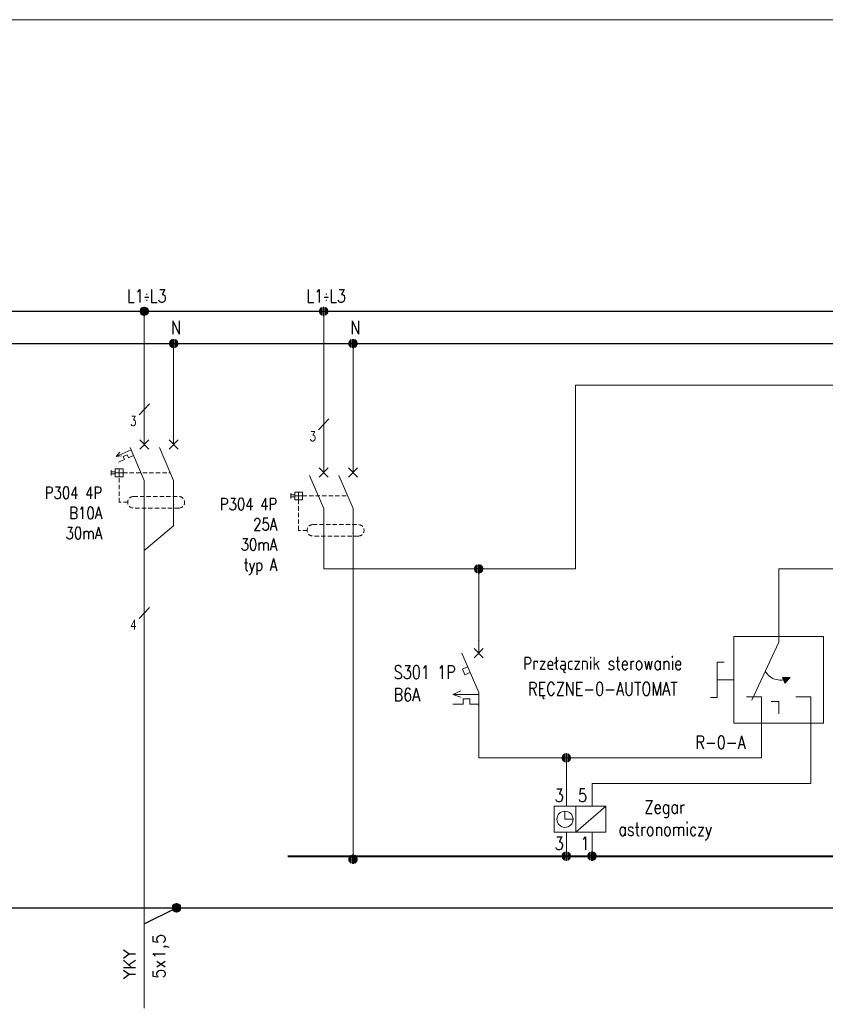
# Model space of a CAD drawing. Header units: millimetres. Extents: x 2505 to 3495, y 1397 to 1684.
# Tile 35 of 59: x 2965 to 3034, y 1599 to 1684. Entities that reach past the tile are written whole.
import ezdxf
from ezdxf.enums import TextEntityAlignment as Align

# ---------------------------------------------------------------- set-up
doc = ezdxf.new("R2010")
doc.units = ezdxf.units.MM
doc.linetypes.add('DASHED2', pattern=[0.375, 0.25, -0.125])
for name, color, linetype, lineweight in [('#elektryczne', 7, 'Continuous', 20), ('EB_PRZEWODY', 3, 'Continuous', 20), ('PRZEWODY', 3, 'Continuous', 20), ('SYMBOL', 3, 'Continuous', 20), ('SZYNY', 1, 'Continuous', 40)]:
    doc.layers.add(name, color=color, linetype=linetype, lineweight=lineweight)
doc.layers.add('OPIS', color=7, linetype='Continuous')
doc.styles.add('SIMPLEX', font='simplex.shx', dxfattribs={"width": 0.8})

# ---------------------------------------------------------------- blocks, each defined once
blk = doc.blocks.new('P-PUNKT')
for p, q in [((-0.64, 0.17), (-0.66, 0.02)), ((-0.64, 0.17), (-0.66, 0.02)), ((-0.64, 0), (-0.66, -0.03)), ((-0.6, 0.28), (-0.64, 0.17)), ((-0.6, 0.28), (-0.64, 0.17)), ((-0.6, 0.14), (-0.64, 0.09)), ((-0.6, 0), (-0.64, 0)), ((-0.51, 0.43), (-0.6, 0.28)), ((-0.51, 0.43), (-0.6, 0.28)), ((-0.51, 0.29), (-0.6, 0.19)), ((-0.51, 0.15), (-0.6, 0.1)), ((-0.51, 0.01), (-0.6, 0)), ((-0.4, 0.52), (-0.51, 0.43)), ((-0.4, 0.52), (-0.51, 0.43)), ((-0.4, 0.41), (-0.51, 0.33)), ((-0.4, 0.29), (-0.51, 0.24)), ((-0.4, 0.17), (-0.51, 0.15)), ((-0.4, 0.06), (-0.51, 0.05)), ((-0.27, 0.61), (-0.4, 0.52)), ((-0.27, 0.61), (-0.4, 0.52)), ((-0.27, 0.5), (-0.4, 0.43)), ((-0.27, 0.38), (-0.4, 0.33)), ((-0.27, 0.27), (-0.4, 0.24)), ((-0.27, 0.16), (-0.4, 0.14)), ((-0.27, 0.05), (-0.4, 0.05)), ((-0.27, 0.61), (-0.27, -0.61)), ((-0.27, 0.61), (-0.27, -0.61)), ((-0.1, 0.66), (0.1, 0.66)), ((-0.1, 0.66), (0.1, 0.66)), ((-0.1, -0.66), (-0.1, 0.66)), ((-0.1, 0.66), (-0.1, -0.66)), ((-0.1, 0.56), (0.1, 0.56)), ((-0.1, 0.46), (0.1, 0.46)), ((-0.1, 0.36), (0.1, 0.36)), ((-0.1, 0.26), (0.1, 0.26)), ((-0.1, 0.15), (0.1, 0.15)), ((-0.1, 0.05), (0.1, 0.05)), ((0.1, -0.66), (0.1, 0.66)), ((0.1, 0.66), (0.1, -0.66)), ((0.27, 0.61), (0.27, -0.61)), ((0.27, 0.61), (0.27, -0.61)), ((0.27, 0.61), (0.4, 0.52)), ((0.27, 0.61), (0.4, 0.52)), ((0.27, 0.5), (0.4, 0.43)), ((0.27, 0.38), (0.4, 0.33)), ((0.27, 0.27), (0.4, 0.24)), ((0.27, 0.16), (0.4, 0.14)), ((0.27, 0.05), (0.4, 0.05)), ((0.4, 0.52), (0.51, 0.43)), ((0.4, 0.52), (0.51, 0.43)), ((0.4, 0.41), (0.51, 0.33)), ((0.4, 0.29), (0.51, 0.24)), ((0.4, 0.17), (0.51, 0.15)), ((0.4, 0.06), (0.51, 0.05)), ((0.51, 0.43), (0.6, 0.28)), ((0.51, 0.43), (0.6, 0.28)), ((0.51, 0.29), (0.6, 0.19)), ((0.51, 0.15), (0.6, 0.1)), ((0.51, 0.01), (0.6, 0)), ((0.6, 0.28), (0.64, 0.17)), ((0.6, 0.28), (0.64, 0.17)), ((0.6, 0.14), (0.64, 0.09)), ((0.6, 0), (0.64, 0)), ((0.64, 0.17), (0.66, 0.02)), ((0.64, 0.17), (0.66, 0.02)), ((0.64, 0), (0.66, -0.03)), ((-0.65, -0.08), (-0.64, -0.17)), ((-0.64, -0.17), (-0.65, -0.08)), ((-0.6, -0.14), (-0.64, -0.08)), ((-0.64, -0.17), (-0.6, -0.28)), ((-0.6, -0.28), (-0.64, -0.17)), ((-0.51, -0.13), (-0.6, -0.09)), ((-0.51, -0.27), (-0.6, -0.18)), ((-0.6, -0.28), (-0.51, -0.41)), ((-0.51, -0.41), (-0.6, -0.28)), ((-0.4, -0.06), (-0.51, -0.04)), ((-0.4, -0.17), (-0.51, -0.13)), ((-0.4, -0.29), (-0.51, -0.23)), ((-0.4, -0.41), (-0.51, -0.32)), ((-0.51, -0.41), (-0.4, -0.52)), ((-0.4, -0.52), (-0.51, -0.41)), ((-0.27, -0.06), (-0.4, -0.05)), ((-0.27, -0.17), (-0.4, -0.14)), ((-0.27, -0.28), (-0.4, -0.24)), ((-0.27, -0.39), (-0.4, -0.33)), ((-0.27, -0.5), (-0.4, -0.43)), ((-0.4, -0.52), (-0.27, -0.61)), ((-0.27, -0.61), (-0.4, -0.52)), ((-0.1, -0.05), (0.1, -0.05)), ((-0.1, -0.15), (0.1, -0.15)), ((-0.1, -0.26), (0.1, -0.26)), ((-0.1, -0.36), (0.1, -0.36)), ((-0.1, -0.46), (0.1, -0.46)), ((-0.1, -0.56), (0.1, -0.56)), ((0.1, -0.66), (-0.1, -0.66)), ((-0.1, -0.66), (0.1, -0.66)), ((0.27, -0.06), (0.4, -0.05)), ((0.27, -0.17), (0.4, -0.14)), ((0.27, -0.28), (0.4, -0.24)), ((0.27, -0.39), (0.4, -0.33)), ((0.27, -0.5), (0.4, -0.43)), ((0.4, -0.52), (0.27, -0.61)), ((0.27, -0.61), (0.4, -0.52)), ((0.4, -0.06), (0.51, -0.04)), ((0.4, -0.17), (0.51, -0.13)), ((0.4, -0.29), (0.51, -0.23)), ((0.4, -0.41), (0.51, -0.32)), ((0.51, -0.41), (0.4, -0.52)), ((0.4, -0.52), (0.51, -0.41)), ((0.51, -0.13), (0.6, -0.09)), ((0.51, -0.27), (0.6, -0.18)), ((0.6, -0.28), (0.51, -0.41)), ((0.51, -0.41), (0.6, -0.28)), ((0.6, -0.14), (0.64, -0.08)), ((0.64, -0.17), (0.6, -0.28)), ((0.6, -0.28), (0.64, -0.17)), ((0.65, -0.08), (0.64, -0.17)), ((0.64, -0.17), (0.65, -0.08))]:
    blk.add_line(p, q)
at = {"ltscale": 5}
blk.add_line((0.66, 0.02), (0.66, -0.08), dxfattribs=at)
blk.add_point((0, 0))
blk = doc.blocks.new('S-ZAB')
for p, q in [((-0.707114, -2.707138), (0.707099, -1.292925)), ((0.707099, -2.707138), (-0.707114, -1.292925)), ((-0.000008, -2.000032), (-0.000008, -0.000031)), ((-2.605718, -2.000032), (-0.000008, -8.080032)), ((-1.707928, -4.094892), (-2.531218, -4.447722)), ((-2.531218, -4.447722), (-2.150078, -5.337052)), ((-1.326788, -4.984212), (-2.150078, -5.337052)), ((-4.022616, -8.370921), (-2.759798, -7.798842)), ((-0.000008, -8.370921), (-4.022616, -8.370921)), ((-2.759798, -8.79886), (-4.022616, -8.370921)), ((-2.403294, -9.060289), (-2.403294, -9.874011)), ((-1.349945, -9.060289), (-2.403294, -9.060289)), ((-1.349945, -9.060289), (-1.349945, -9.874011)), ((-0.000008, -8.080032), (-0.000008, -10.080032)), ((-2.403294, -9.874011), (-4.022616, -9.874011)), ((-0.000008, -9.874011), (-1.349945, -9.874011))]:
    blk.add_line(p, q)
for p in [(-0.000008, -0.000031), (-0.000008, -10.080032)]:
    blk.add_point(p)
blk = doc.blocks.new('różnicowoprądowy')
for p, q in [((0, 0), (0, 2)), ((5.04, 0), (5.04, 2)), ((-0.78, -0.78), (0.78, 0.78)), ((0.78, -0.78), (-0.78, 0.78)), ((4.26, -0.78), (5.83, 0.78)), ((5.83, -0.78), (4.26, 0.78)), ((-2.41, -0.52), (0, -6.16)), ((2.63, -0.52), (5.04, -6.16)), ((-4.96, -3.35), (-4.96, -4.68)), ((-3.63, -3.35), (-4.96, -3.35)), ((-4.3, -3.35), (-4.3, -4.68)), ((-3.63, -3.35), (-3.63, -4.68)), ((-5.65, -3.56), (-5.65, -4.47)), ((-4.96, -3.85), (-5.65, -3.85)), ((-4.96, -4.18), (-5.65, -4.18)), ((-3.63, -4.02), (-4.96, -4.02)), ((-3.63, -4.68), (-4.96, -4.68)), ((0, -6.12), (0, -11.54)), ((5.04, -6.16), (5.04, -11.58))]:
    blk.add_line(p, q)
at = {"color": 3}
blk.add_line((2.63, -0.52), (5.04, -6.16), dxfattribs=at)
blk.add_line((2.63, -0.52), (5.04, -6.16), dxfattribs=at)
at = {"color": 4, "linetype": 'DASHED2', "ltscale": 3}
for p, q in [((-3.63, -4.02), (4.13, -4.02)), ((-1.84, -8.93), (5.95, -8.93)), ((5.95, -10.91), (-1.84, -10.91))]:
    blk.add_line(p, q, dxfattribs=at)
blk.add_lwpolyline([(-2.83, -9.92), (-4.3, -9.92), (-4.3, -4.68)], dxfattribs=at)
for centre, start, end in [((-1.84, -9.92), 90, 270), ((5.95, -9.92), 270, 90)]:
    blk.add_arc(centre, 0.99, start, end, dxfattribs=at)
blk.add_point((5.04, -10.35), dxfattribs=at)
blk.add_point((5.04, -10.35), dxfattribs=at)
blk = doc.blocks.new('*U60')
for p, q in [((-0.64, 0.17), (-0.66, 0.02)), ((-0.64, 0.17), (-0.66, 0.02)), ((-0.64, 0), (-0.66, -0.03)), ((-0.6, 0.28), (-0.64, 0.17)), ((-0.6, 0.28), (-0.64, 0.17)), ((-0.6, 0.14), (-0.64, 0.09)), ((-0.6, 0), (-0.64, 0)), ((-0.51, 0.43), (-0.6, 0.28)), ((-0.51, 0.43), (-0.6, 0.28)), ((-0.51, 0.29), (-0.6, 0.19)), ((-0.51, 0.15), (-0.6, 0.1)), ((-0.51, 0.01), (-0.6, 0)), ((-0.4, 0.52), (-0.51, 0.43)), ((-0.4, 0.52), (-0.51, 0.43)), ((-0.4, 0.41), (-0.51, 0.33)), ((-0.4, 0.29), (-0.51, 0.24)), ((-0.4, 0.17), (-0.51, 0.15)), ((-0.4, 0.06), (-0.51, 0.05)), ((-0.27, 0.61), (-0.4, 0.52)), ((-0.27, 0.61), (-0.4, 0.52)), ((-0.27, 0.5), (-0.4, 0.43)), ((-0.27, 0.38), (-0.4, 0.33)), ((-0.27, 0.27), (-0.4, 0.24)), ((-0.27, 0.16), (-0.4, 0.14)), ((-0.27, 0.05), (-0.4, 0.05)), ((-0.27, 0.61), (-0.27, -0.61)), ((-0.27, 0.61), (-0.27, -0.61)), ((-0.1, 0.66), (0.1, 0.66)), ((-0.1, 0.66), (0.1, 0.66)), ((-0.1, -0.66), (-0.1, 0.66)), ((-0.1, 0.66), (-0.1, -0.66)), ((-0.1, 0.56), (0.1, 0.56)), ((-0.1, 0.46), (0.1, 0.46)), ((-0.1, 0.36), (0.1, 0.36)), ((-0.1, 0.26), (0.1, 0.26)), ((-0.1, 0.15), (0.1, 0.15)), ((-0.1, 0.05), (0.1, 0.05)), ((0.1, -0.66), (0.1, 0.66)), ((0.1, 0.66), (0.1, -0.66)), ((0.27, 0.61), (0.27, -0.61)), ((0.27, 0.61), (0.27, -0.61)), ((0.27, 0.61), (0.4, 0.52)), ((0.27, 0.61), (0.4, 0.52)), ((0.27, 0.5), (0.4, 0.43)), ((0.27, 0.38), (0.4, 0.33)), ((0.27, 0.27), (0.4, 0.24)), ((0.27, 0.16), (0.4, 0.14)), ((0.27, 0.05), (0.4, 0.05)), ((0.4, 0.52), (0.51, 0.43)), ((0.4, 0.52), (0.51, 0.43)), ((0.4, 0.41), (0.51, 0.33)), ((0.4, 0.29), (0.51, 0.24)), ((0.4, 0.17), (0.51, 0.15)), ((0.4, 0.06), (0.51, 0.05)), ((0.51, 0.43), (0.6, 0.28)), ((0.51, 0.43), (0.6, 0.28)), ((0.51, 0.29), (0.6, 0.19)), ((0.51, 0.15), (0.6, 0.1)), ((0.51, 0.01), (0.6, 0)), ((0.6, 0.28), (0.64, 0.17)), ((0.6, 0.28), (0.64, 0.17)), ((0.6, 0.14), (0.64, 0.09)), ((0.6, 0), (0.64, 0)), ((0.64, 0.17), (0.66, 0.02)), ((0.64, 0.17), (0.66, 0.02)), ((0.64, 0), (0.66, -0.03)), ((-0.65, -0.08), (-0.64, -0.17)), ((-0.64, -0.17), (-0.65, -0.08)), ((-0.6, -0.14), (-0.64, -0.08)), ((-0.64, -0.17), (-0.6, -0.28)), ((-0.6, -0.28), (-0.64, -0.17)), ((-0.51, -0.13), (-0.6, -0.09)), ((-0.51, -0.27), (-0.6, -0.18)), ((-0.6, -0.28), (-0.51, -0.41)), ((-0.51, -0.41), (-0.6, -0.28)), ((-0.4, -0.06), (-0.51, -0.04)), ((-0.4, -0.17), (-0.51, -0.13)), ((-0.4, -0.29), (-0.51, -0.23)), ((-0.4, -0.41), (-0.51, -0.32)), ((-0.51, -0.41), (-0.4, -0.52)), ((-0.4, -0.52), (-0.51, -0.41)), ((-0.27, -0.06), (-0.4, -0.05)), ((-0.27, -0.17), (-0.4, -0.14)), ((-0.27, -0.28), (-0.4, -0.24)), ((-0.27, -0.39), (-0.4, -0.33)), ((-0.27, -0.5), (-0.4, -0.43)), ((-0.4, -0.52), (-0.27, -0.61)), ((-0.27, -0.61), (-0.4, -0.52)), ((-0.1, -0.05), (0.1, -0.05)), ((-0.1, -0.15), (0.1, -0.15)), ((-0.1, -0.26), (0.1, -0.26)), ((-0.1, -0.36), (0.1, -0.36)), ((-0.1, -0.46), (0.1, -0.46)), ((-0.1, -0.56), (0.1, -0.56)), ((0.1, -0.66), (-0.1, -0.66)), ((-0.1, -0.66), (0.1, -0.66)), ((0.27, -0.06), (0.4, -0.05)), ((0.27, -0.17), (0.4, -0.14)), ((0.27, -0.28), (0.4, -0.24)), ((0.27, -0.39), (0.4, -0.33)), ((0.27, -0.5), (0.4, -0.43)), ((0.4, -0.52), (0.27, -0.61)), ((0.27, -0.61), (0.4, -0.52)), ((0.4, -0.06), (0.51, -0.04)), ((0.4, -0.17), (0.51, -0.13)), ((0.4, -0.29), (0.51, -0.23)), ((0.4, -0.41), (0.51, -0.32)), ((0.51, -0.41), (0.4, -0.52)), ((0.4, -0.52), (0.51, -0.41)), ((0.51, -0.13), (0.6, -0.09)), ((0.51, -0.27), (0.6, -0.18)), ((0.6, -0.28), (0.51, -0.41)), ((0.51, -0.41), (0.6, -0.28)), ((0.6, -0.14), (0.64, -0.08)), ((0.64, -0.17), (0.6, -0.28)), ((0.6, -0.28), (0.64, -0.17)), ((0.65, -0.08), (0.64, -0.17)), ((0.64, -0.17), (0.65, -0.08))]:
    blk.add_line(p, q)
at = {"ltscale": 5}
blk.add_line((0.66, 0.02), (0.66, -0.08), dxfattribs=at)
blk.add_point((0, 0))
blk = doc.blocks.new('WYL_ROZ')
for p, q in [((0, 0), (0, 2)), ((5.04, 0), (5.04, 2)), ((-0.78, -0.78), (0.78, 0.78)), ((0.78, -0.78), (-0.78, 0.78)), ((4.26, -0.78), (5.83, 0.78)), ((5.83, -0.78), (4.26, 0.78)), ((-2.24, -0.93), (-4.83, -2.04)), ((-4.83, -2.04), (-4.17, -1.32)), ((-2.41, -0.52), (0, -6.16)), ((2.63, -0.52), (5.04, -6.16)), ((-3.9, -1.97), (-4.83, -2.04)), ((-3.37, -2.56), (-4.41, -3.01)), ((-2.92, -1.75), (-3.6, -2.04)), ((-3.6, -2.04), (-3.37, -2.56)), ((-2.92, -1.75), (-2.69, -2.27)), ((-1.82, -1.9), (-2.69, -2.27)), ((-5.65, -4.41), (-5.65, -5.32)), ((-4.96, -4.69), (-5.65, -4.69)), ((-4.96, -5.03), (-5.65, -5.03)), ((-4.96, -4.2), (-4.96, -5.53)), ((-3.63, -4.2), (-4.96, -4.2)), ((-3.63, -4.86), (-4.96, -4.86)), ((-4.3, -4.2), (-4.3, -5.53)), ((-3.63, -4.2), (-3.63, -5.53)), ((-3.63, -5.53), (-4.96, -5.53)), ((0, -6.12), (0, -11.54)), ((5.04, -6.16), (5.04, -11.58))]:
    blk.add_line(p, q)
at = {"color": 3}
blk.add_line((2.63, -0.52), (5.04, -6.16), dxfattribs=at)
blk.add_line((2.63, -0.52), (5.04, -6.16), dxfattribs=at)
at = {"color": 4, "linetype": 'DASHED2', "ltscale": 3}
for p, q in [((-3.63, -4.86), (4.49, -4.86)), ((-1.84, -8.93), (5.95, -8.93)), ((5.95, -10.91), (-1.84, -10.91))]:
    blk.add_line(p, q, dxfattribs=at)
blk.add_lwpolyline([(-2.83, -9.92), (-4.3, -9.92), (-4.3, -5.53)], dxfattribs=at)
for centre, start, end in [((-1.84, -9.92), 90, 270), ((5.95, -9.92), 270, 90)]:
    blk.add_arc(centre, 0.99, start, end, dxfattribs=at)
blk.add_point((5.04, -10.35), dxfattribs=at)
blk.add_point((5.04, -10.35), dxfattribs=at)
blk = doc.blocks.new('*U112')
for p, q in [((-0.64, 0.17), (-0.66, 0.02)), ((-0.64, 0.17), (-0.66, 0.02)), ((-0.64, 0), (-0.66, -0.03)), ((-0.6, 0.28), (-0.64, 0.17)), ((-0.6, 0.28), (-0.64, 0.17)), ((-0.6, 0.14), (-0.64, 0.09)), ((-0.6, 0), (-0.64, 0)), ((-0.51, 0.43), (-0.6, 0.28)), ((-0.51, 0.43), (-0.6, 0.28)), ((-0.51, 0.29), (-0.6, 0.19)), ((-0.51, 0.15), (-0.6, 0.1)), ((-0.51, 0.01), (-0.6, 0)), ((-0.4, 0.52), (-0.51, 0.43)), ((-0.4, 0.52), (-0.51, 0.43)), ((-0.4, 0.41), (-0.51, 0.33)), ((-0.4, 0.29), (-0.51, 0.24)), ((-0.4, 0.17), (-0.51, 0.15)), ((-0.4, 0.06), (-0.51, 0.05)), ((-0.27, 0.61), (-0.4, 0.52)), ((-0.27, 0.61), (-0.4, 0.52)), ((-0.27, 0.5), (-0.4, 0.43)), ((-0.27, 0.38), (-0.4, 0.33)), ((-0.27, 0.27), (-0.4, 0.24)), ((-0.27, 0.16), (-0.4, 0.14)), ((-0.27, 0.05), (-0.4, 0.05)), ((-0.27, 0.61), (-0.27, -0.61)), ((-0.27, 0.61), (-0.27, -0.61)), ((-0.1, 0.66), (0.1, 0.66)), ((-0.1, 0.66), (0.1, 0.66)), ((-0.1, -0.66), (-0.1, 0.66)), ((-0.1, 0.66), (-0.1, -0.66)), ((-0.1, 0.56), (0.1, 0.56)), ((-0.1, 0.46), (0.1, 0.46)), ((-0.1, 0.36), (0.1, 0.36)), ((-0.1, 0.26), (0.1, 0.26)), ((-0.1, 0.15), (0.1, 0.15)), ((-0.1, 0.05), (0.1, 0.05)), ((0.1, -0.66), (0.1, 0.66)), ((0.1, 0.66), (0.1, -0.66)), ((0.27, 0.61), (0.27, -0.61)), ((0.27, 0.61), (0.27, -0.61)), ((0.27, 0.61), (0.4, 0.52)), ((0.27, 0.61), (0.4, 0.52)), ((0.27, 0.5), (0.4, 0.43)), ((0.27, 0.38), (0.4, 0.33)), ((0.27, 0.27), (0.4, 0.24)), ((0.27, 0.16), (0.4, 0.14)), ((0.27, 0.05), (0.4, 0.05)), ((0.4, 0.52), (0.51, 0.43)), ((0.4, 0.52), (0.51, 0.43)), ((0.4, 0.41), (0.51, 0.33)), ((0.4, 0.29), (0.51, 0.24)), ((0.4, 0.17), (0.51, 0.15)), ((0.4, 0.06), (0.51, 0.05)), ((0.51, 0.43), (0.6, 0.28)), ((0.51, 0.43), (0.6, 0.28)), ((0.51, 0.29), (0.6, 0.19)), ((0.51, 0.15), (0.6, 0.1)), ((0.51, 0.01), (0.6, 0)), ((0.6, 0.28), (0.64, 0.17)), ((0.6, 0.28), (0.64, 0.17)), ((0.6, 0.14), (0.64, 0.09)), ((0.6, 0), (0.64, 0)), ((0.64, 0.17), (0.66, 0.02)), ((0.64, 0.17), (0.66, 0.02)), ((0.64, 0), (0.66, -0.03)), ((-0.65, -0.08), (-0.64, -0.17)), ((-0.64, -0.17), (-0.65, -0.08)), ((-0.6, -0.14), (-0.64, -0.08)), ((-0.64, -0.17), (-0.6, -0.28)), ((-0.6, -0.28), (-0.64, -0.17)), ((-0.51, -0.13), (-0.6, -0.09)), ((-0.51, -0.27), (-0.6, -0.18)), ((-0.6, -0.28), (-0.51, -0.41)), ((-0.51, -0.41), (-0.6, -0.28)), ((-0.4, -0.06), (-0.51, -0.04)), ((-0.4, -0.17), (-0.51, -0.13)), ((-0.4, -0.29), (-0.51, -0.23)), ((-0.4, -0.41), (-0.51, -0.32)), ((-0.51, -0.41), (-0.4, -0.52)), ((-0.4, -0.52), (-0.51, -0.41)), ((-0.27, -0.06), (-0.4, -0.05)), ((-0.27, -0.17), (-0.4, -0.14)), ((-0.27, -0.28), (-0.4, -0.24)), ((-0.27, -0.39), (-0.4, -0.33)), ((-0.27, -0.5), (-0.4, -0.43)), ((-0.4, -0.52), (-0.27, -0.61)), ((-0.27, -0.61), (-0.4, -0.52)), ((-0.1, -0.05), (0.1, -0.05)), ((-0.1, -0.15), (0.1, -0.15)), ((-0.1, -0.26), (0.1, -0.26)), ((-0.1, -0.36), (0.1, -0.36)), ((-0.1, -0.46), (0.1, -0.46)), ((-0.1, -0.56), (0.1, -0.56)), ((0.1, -0.66), (-0.1, -0.66)), ((-0.1, -0.66), (0.1, -0.66)), ((0.27, -0.06), (0.4, -0.05)), ((0.27, -0.17), (0.4, -0.14)), ((0.27, -0.28), (0.4, -0.24)), ((0.27, -0.39), (0.4, -0.33)), ((0.27, -0.5), (0.4, -0.43)), ((0.4, -0.52), (0.27, -0.61)), ((0.27, -0.61), (0.4, -0.52)), ((0.4, -0.06), (0.51, -0.04)), ((0.4, -0.17), (0.51, -0.13)), ((0.4, -0.29), (0.51, -0.23)), ((0.4, -0.41), (0.51, -0.32)), ((0.51, -0.41), (0.4, -0.52)), ((0.4, -0.52), (0.51, -0.41)), ((0.51, -0.13), (0.6, -0.09)), ((0.51, -0.27), (0.6, -0.18)), ((0.6, -0.28), (0.51, -0.41)), ((0.51, -0.41), (0.6, -0.28)), ((0.6, -0.14), (0.64, -0.08)), ((0.64, -0.17), (0.6, -0.28)), ((0.6, -0.28), (0.64, -0.17)), ((0.65, -0.08), (0.64, -0.17)), ((0.64, -0.17), (0.65, -0.08))]:
    blk.add_line(p, q)
at = {"ltscale": 5}
blk.add_line((0.66, 0.02), (0.66, -0.08), dxfattribs=at)
blk.add_point((0, 0))

msp = doc.modelspace()

# ---------------------------------------------------------------- hatches: boundary and pattern name
at = {"layer": 'PRZEWODY', "ltscale": 5}
msp.add_hatch(color=256, dxfattribs=at).paths.add_polyline_path([(3031.47, 1627.5), (3031.026, 1627.01), (3030.814, 1627.497)])

# ---------------------------------------------------------------- linework, layer by layer
at = {"layer": '#elektryczne'}
msp.add_lwpolyline([(3494.655, 1396.928), (2504.655, 1396.928), (2504.655, 1683.928), (3494.655, 1683.928)], dxfattribs=at)
at = {"layer": 'EB_PRZEWODY', "lineweight": -3, "ltscale": 5}
msp.add_line((2976.039, 1606.344), (2978.811, 1607.73), dxfattribs=at)
at = {"layer": 'PRZEWODY', "ltscale": 5}
for p, q in [((2976.039, 1647.481), (2976.039, 1658.908)), ((3013.058, 1652.568), (3075.158, 1652.554)), ((3013.058, 1652.568), (3013.058, 1636.802)), ((2978.56, 1641.689), (2978.56, 1640.498)), ((2993.961, 1641.996), (2993.961, 1611.894)), ((2991.44, 1639.302), (2991.44, 1636.802)), ((2991.44, 1636.802), (2998.94, 1636.802)), ((2998.94, 1636.802), (3013.058, 1636.802)), ((3004.744, 1636.802), (3004.744, 1630.681)), ((3030.49, 1632.723), (3030.49, 1636.802)), ((3030.49, 1636.802), (3081.313, 1636.802)), ((3030.49, 1632.723), (3030.49, 1630.53)), ((3026.654, 1631.013), (3026.654, 1623.582)), ((3034.326, 1631.013), (3026.654, 1631.013)), ((3028.19, 1625.536), (3030.49, 1630.53)), ((3034.326, 1631.013), (3034.326, 1623.582)), ((3025.224, 1627.297), (3025.224, 1628.811)), ((3025.224, 1628.811), (3025.81, 1628.811)), ((3026.654, 1627.297), (3025.224, 1627.297)), ((3025.224, 1627.297), (3025.224, 1625.784)), ((3031.47, 1627.5), (3030.814, 1627.497)), ((3030.814, 1627.497), (3031.026, 1627.01)), ((3031.47, 1627.5), (3031.026, 1627.01)), ((3024.637, 1625.784), (3025.224, 1625.784)), ((3029.029, 1625.816), (3027.74, 1625.816)), ((3029.029, 1620.589), (3029.029, 1625.816)), ((3030.49, 1625.441), (3029.846, 1625.441)), ((3030.49, 1624.362), (3030.49, 1625.441)), ((3031.951, 1625.816), (3033.24, 1625.816)), ((3033.24, 1625.816), (3033.24, 1624.305)), ((3004.744, 1625.092), (3004.744, 1620.589)), ((3033.24, 1624.305), (3033.24, 1622.794)), ((3026.654, 1623.582), (3034.326, 1623.582)), ((3033.24, 1618.399), (3033.24, 1622.794)), ((3008.207, 1620.589), (3004.744, 1620.589)), ((3029.029, 1620.589), (3008.207, 1620.589)), ((3012.266, 1620.589), (3012.266, 1616.451)), ((3033.24, 1618.399), (3014.473, 1618.399)), ((3014.473, 1618.399), (3014.473, 1616.451)), ((3011.212, 1616.451), (3011.212, 1614.228)), ((3011.212, 1616.451), (3015.658, 1616.451)), ((3013.076, 1616.451), (3013.076, 1614.228)), ((3013.076, 1614.228), (3015.658, 1616.451)), ((3015.658, 1616.451), (3015.658, 1614.228)), ((3012.15, 1615.323), (3012.15, 1616.014)), ((3012.15, 1615.323), (3012.841, 1615.323)), ((3011.212, 1614.228), (3015.658, 1614.228)), ((3012.266, 1614.228), (3012.266, 1612.164)), ((3014.473, 1614.228), (3014.473, 1612.164))]:
    msp.add_line(p, q, dxfattribs=at)
at = {"layer": 'PRZEWODY'}
for p, q in [((2991.44, 1646.08), (2991.44, 1658.908)), ((2978.56, 1648.481), (2978.56, 1656.136)), ((2976.039, 1632.097), (2976.039, 1599.111))]:
    msp.add_line(p, q, dxfattribs=at)
at = {"layer": 'PRZEWODY', "ltscale": 5}
msp.add_circle((3012.15, 1615.323), 0.692, dxfattribs=at)
msp.add_ellipse((3030.656, 1628.77), major_axis=(1.066, 1.066), ratio=1, start_param=2.866574, end_param=4.497136, dxfattribs=at)
at = {"layer": 'SYMBOL'}
for p, q in [((2993.961, 1646.051), (2993.961, 1656.136)), ((2975.598, 1650.033), (2976.479, 1650.978)), ((2990.999, 1648.735), (2991.88, 1649.68)), ((2976.039, 1642.007), (2976.039, 1632.097)), ((2978.56, 1640.498), (2976.039, 1638.373)), ((2975.598, 1632.545), (2976.479, 1633.49))]:
    msp.add_line(p, q, dxfattribs=at)
at = {"layer": 'SZYNY', "lineweight": -3}
msp.add_line((2535.213, 1658.908), (3453.726, 1658.908), dxfattribs=at)
at = {"layer": 'SZYNY', "color": 5, "lineweight": -3}
msp.add_line((2535.213, 1656.136), (3453.726, 1656.136), dxfattribs=at)
at = {"layer": 'SZYNY', "color": 5}
msp.add_line((2988.353, 1612.164), (3081.313, 1612.164), dxfattribs=at)
at = {"layer": 'SZYNY', "color": 4, "lineweight": -3}
msp.add_line((2651.376, 1607.731), (3453.726, 1607.73), dxfattribs=at)

# ---------------------------------------------------------------- block references
at = {"layer": 'EB_PRZEWODY', "lineweight": -3, "ltscale": 5, "xscale": 0.5544000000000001, "yscale": 0.5544000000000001, "zscale": 0.5544000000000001}
msp.add_blockref('*U112', (2978.811, 1607.73), dxfattribs=at)
at = {"layer": 'PRZEWODY'}
for name, p, xscale, yscale, zscale in [('P-PUNKT', (2976.039, 1658.908), 0.5543999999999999, 0.5543999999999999, 0.5543999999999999), ('P-PUNKT', (2978.56, 1656.136), 0.5543999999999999, 0.5543999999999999, 0.5543999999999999), ('różnicowoprądowy', (2991.44, 1645.074), 0.5, 0.5, 0.5), ('P-PUNKT', (3004.744, 1636.802), 0.5543999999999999, 0.5543999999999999, 0.5543999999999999), ('P-PUNKT', (3012.266, 1620.589), 0.5543999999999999, 0.5543999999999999, 0.5543999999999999), ('*U60', (2993.961, 1611.894), 0.5543999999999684, 0.5543999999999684, 0.5543999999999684), ('P-PUNKT', (3012.266, 1612.164), 0.5543999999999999, 0.5543999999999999, 0.5543999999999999), ('P-PUNKT', (3014.473, 1612.164), 0.5543999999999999, 0.5543999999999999, 0.5543999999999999)]:
    msp.add_blockref(name, p, dxfattribs=dict(at, xscale=xscale, yscale=yscale, zscale=zscale))
at = {"layer": 'PRZEWODY', "lineweight": -3, "xscale": 0.5543999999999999, "yscale": 0.5543999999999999, "zscale": 0.5543999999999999}
for p in [(2991.44, 1658.908), (2993.961, 1656.136)]:
    msp.add_blockref('P-PUNKT', p, dxfattribs=at)
at = {"layer": 'SYMBOL', "color": 6, "xscale": 0.5, "yscale": 0.5, "zscale": 0.5}
msp.add_blockref('WYL_ROZ', (2976.039, 1647.481), dxfattribs=at)
at = {"layer": 'SYMBOL', "xscale": 0.5543999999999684, "yscale": 0.5543999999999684, "zscale": 0.5543999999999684}
msp.add_blockref('S-ZAB', (3004.744, 1630.681), dxfattribs=at)

# ---------------------------------------------------------------- texts
at = {"layer": 'OPIS', "lineweight": -3, "style": 'SIMPLEX', "width": 0.8}
for p in [(2974.563, 1659.658), (2989.964, 1659.657), (2989.964, 1659.657)]:
    msp.add_text('L1÷L3', height=1.134, dxfattribs=at).set_placement(p)
at = {"layer": 'OPIS', "style": 'SIMPLEX', "width": 0.8}
for s, height, p in [('N', 1.134, (2978.329, 1656.947)), ('N', 1.134, (2993.73, 1656.947)), ('3', 0.832, (2974.82, 1649.068)), ('3', 0.832, (2990.222, 1647.769)), ('4', 0.832, (2974.82, 1631.596)), ('S301 1P', 1.134, (2997.453, 1627.375)), ('B6A', 1.134, (2997.44, 1625.449)), ('R-0-A', 1.134, (3023.347, 1621.359)), ('3', 1.134, (3011.264, 1616.81)), ('5', 1.134, (3013.273, 1616.81)), ('3', 1.134, (3011.264, 1612.691)), ('1', 1.134, (3013.472, 1612.691))]:
    msp.add_text(s, height=height, dxfattribs=at).set_placement(p)
for s, p in [('Przełącznik sterowanie', (3015.397, 1628.138)), ('RĘCZNE-0-AUTOMAT', (3015.397, 1625.952)), ('Zegar', (3020.707, 1615.813)), ('astronomiczy', (3020.751, 1613.903))]:
    msp.add_text(s, height=1.134, dxfattribs=at).set_placement(p, align=Align.CENTER)
at = {"layer": 'OPIS', "style": 'SIMPLEX'}
msp.add_text('5x1,5', height=1.0395, rotation=90, dxfattribs=at).set_placement((2976.789, 1601.628), align=Align.TOP_LEFT)
msp.add_text('YKY', height=1.0395, rotation=90, dxfattribs=at).set_placement((2975.289, 1601.628))
at = {"layer": 'OPIS', "char_height": 1.0395, "attachment_point": 3, "style": 'SIMPLEX'}
for s, insert in [('P304 4P \\PB10A\\P30mA', (2972.428, 1643.861)), ('P304 4P \\P25A\\P30mA\\Ptyp A', (2987.455, 1642.884))]:
    msp.add_mtext_dynamic_manual_height_columns(s, width=5.47973, gutter_width=7.173, heights=[0], dxfattribs=dict(at, insert=insert))

doc.saveas('drawing.dxf')
